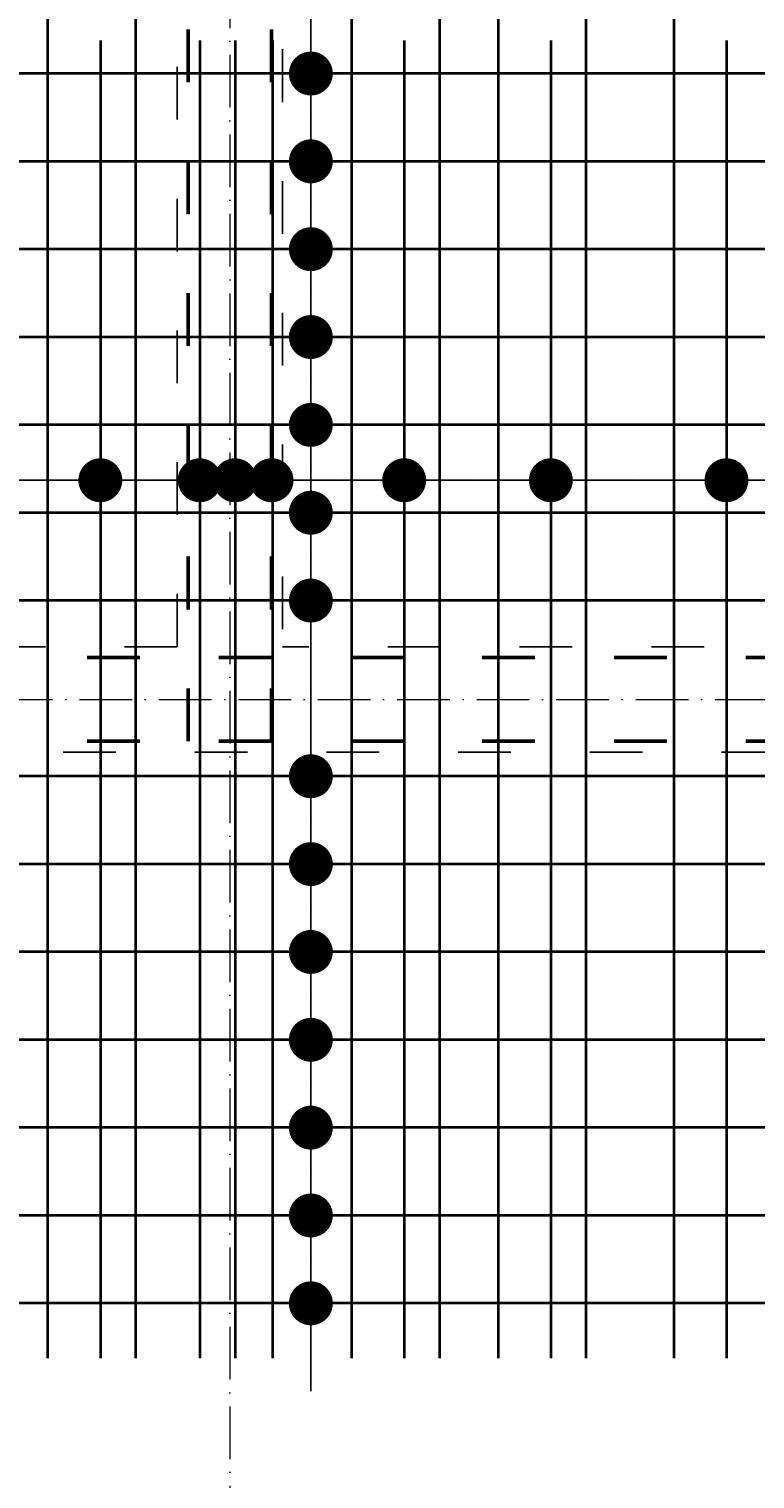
# Model space of a CAD drawing. Header units: millimetres. Extents: x 295948 to 312016, y 6878 to 18016.
# Tile 237 of 252: x 310283 to 310448, y 14522 to 14852. Entities that reach past the tile are written whole.
import ezdxf

# ---------------------------------------------------------------- set-up
doc = ezdxf.new("R2010")
doc.units = ezdxf.units.MM
doc.linetypes.add('ACAD_ISO03W100', pattern=[30, 12, -18])
doc.linetypes.add('ACAD_ISO10W100', pattern=[18, 12, -3, 0, -3])
for name, color, linetype, lineweight in [('konstrukcja wymiary', 1, 'Continuous', 13), ('osie', 5, 'ACAD_ISO10W100', 13), ('zbrojenie', 4, 'Continuous', 50), ('zbrojenie płyty', 141, 'Continuous', 35)]:
    doc.layers.add(name, color=color, linetype=linetype, lineweight=lineweight)
doc.layers.add('przerywane', color=6, linetype='ACAD_ISO03W100')
doc.styles.add('KONSTRUKCJA', font='romand.shx', dxfattribs={"oblique": 10})
doc.styles.get("Standard").update_dxf_attribs({"font": 'romand.shx', "oblique": 10})
doc.dimstyles.new('150', dxfattribs={"dimtxt": 10, "dimasz": 7, "dimexe": 1.25, "dimexo": 0.625, "dimgap": 3, "dimtad": 1, "dimdec": 0, "dimrnd": 0.5, "dimtxsty": 'KONSTRUKCJA', "dimblk": 'ARCHTICK', "dimcen": 2.5, "dimadec": 0, "dimazin": 0, "dimtfac": 1, "dimtdec": 0, "dimtix": 1, "dimtmove": 0, "dimatfit": 3, "dimfxl": 4, "dimfxlon": 1, "dimarcsym": 0})
doc.dimstyles.new('kropki', dxfattribs={"dimtxt": 0.001, "dimasz": 10, "dimexe": 1.25, "dimexo": 0.625, "dimgap": 1, "dimtad": 1, "dimtxsty": 'Standard', "dimblk": 'DOT', "dimcen": 2.5, "dimadec": 0, "dimazin": 0, "dimtfac": 1, "dimtmove": 0, "dimatfit": 3, "dimfxl": 1, "dimfxlon": 1, "dimarcsym": 0})

# ---------------------------------------------------------------- blocks, each defined once
blk = doc.blocks.new('_ArchTick')
at = {"color": 0, "linetype": 'ByBlock', "lineweight": 13, "const_width": 0.15}
blk.add_lwpolyline([(-0.5, -0.5), (0.5, 0.5)], dxfattribs=at)
blk = doc.blocks.new('*D916')
at = {"layer": 'Defpoints', "color": 0, "transparency": 16777216}
for p in [(310572.63, 15501.22), (309884.63, 14520.22), (310572.63, 14393.22)]:
    blk.add_point(p, dxfattribs=at)
at = {"layer": 'konstrukcja wymiary', "color": 0, "lineweight": -2, "transparency": 16777216}
for p, q in [((309884.63, 15497.22), (309884.63, 15502.47)), ((309884.63, 15501.22), (310572.63, 15501.22)), ((310572.63, 15497.22), (310572.63, 15502.47))]:
    blk.add_line(p, q, dxfattribs=at)
at = {"layer": 'konstrukcja wymiary', "color": 0, "lineweight": -2, "transparency": 16777216, "xscale": 7, "yscale": 7, "zscale": 7, "rotation": 180}
blk.add_blockref('_ArchTick', (309884.63, 15501.22), dxfattribs=at)
at = {"layer": 'konstrukcja wymiary', "color": 0, "lineweight": -2, "transparency": 16777216, "xscale": 7, "yscale": 7, "zscale": 7}
blk.add_blockref('_ArchTick', (310572.63, 15501.22), dxfattribs=at)
at = {"layer": 'konstrukcja wymiary', "color": 0, "transparency": 16777216, "insert": (310228.63, 15509.22), "char_height": 10, "attachment_point": 5, "style": 'KONSTRUKCJA'}
blk.add_mtext('688', dxfattribs=at)
blk = doc.blocks.new('_Dot')
at = {"color": 0, "linetype": 'ByBlock', "lineweight": -2}
blk.add_line((-0.5, 0), (-1, 0), dxfattribs=at)
at = {"color": 0, "linetype": 'ByBlock', "const_width": 0.5}
blk.add_lwpolyline([(-0.25, 0, 1), (0.25, 0, 1)], format="xyb", close=True, dxfattribs=at)
blk = doc.blocks.new('*D838')
at = {"layer": 'Defpoints', "color": 0, "transparency": 16777216}
for p in [(310338.13, 15141.72), (310338.13, 14841.72), (310347.08, 14841.72)]:
    blk.add_point(p, dxfattribs=at)
at = {"layer": 'konstrukcja wymiary', "color": 0, "lineweight": -2, "transparency": 16777216}
for p, q in [((310346.08, 15141.72), (310348.33, 15141.72)), ((310347.08, 15131.72), (310347.08, 14851.72)), ((310346.08, 14841.72), (310348.33, 14841.72))]:
    blk.add_line(p, q, dxfattribs=at)
at = {"layer": 'konstrukcja wymiary', "color": 0, "lineweight": -2, "transparency": 16777216, "xscale": 10, "yscale": 10, "zscale": 10}
for p, rotation in [((310347.08, 15141.72), 90), ((310347.08, 14841.72), 270)]:
    blk.add_blockref('_Dot', p, dxfattribs=dict(at, rotation=rotation))
at = {"layer": 'konstrukcja wymiary', "color": 0, "transparency": 16777216, "insert": (310346.08, 14991.72), "char_height": 0.001, "attachment_point": 5, "rotation": 90}
blk.add_mtext('300', dxfattribs=at)
blk = doc.blocks.new('*D839')
at = {"layer": 'Defpoints', "color": 0, "transparency": 16777216}
for p in [(310336.4, 14841.72), (310336.4, 14821.72), (310347.08, 14821.72)]:
    blk.add_point(p, dxfattribs=at)
at = {"layer": 'konstrukcja wymiary', "color": 0, "lineweight": -2, "transparency": 16777216}
for p, q in [((310347.08, 14851.72), (310347.08, 14861.72)), ((310346.08, 14841.72), (310348.33, 14841.72)), ((310347.08, 14841.72), (310347.08, 14821.72)), ((310346.08, 14821.72), (310348.33, 14821.72)), ((310347.08, 14811.72), (310347.08, 14801.72))]:
    blk.add_line(p, q, dxfattribs=at)
at = {"layer": 'konstrukcja wymiary', "color": 0, "lineweight": -2, "transparency": 16777216, "xscale": 10, "yscale": 10, "zscale": 10}
for p, rotation in [((310347.08, 14841.72), 270), ((310347.08, 14821.72), 90)]:
    blk.add_blockref('_Dot', p, dxfattribs=dict(at, rotation=rotation))
at = {"layer": 'konstrukcja wymiary', "color": 0, "transparency": 16777216, "insert": (310346.08, 14831.72), "char_height": 0.001, "attachment_point": 5, "rotation": 90}
blk.add_mtext('20', dxfattribs=at)
blk = doc.blocks.new('*D840')
at = {"layer": 'Defpoints', "color": 0, "transparency": 16777216}
for p in [(310336.4, 14821.72), (310336.4, 14801.72), (310347.08, 14801.72)]:
    blk.add_point(p, dxfattribs=at)
at = {"layer": 'konstrukcja wymiary', "color": 0, "lineweight": -2, "transparency": 16777216}
for p, q in [((310347.08, 14831.72), (310347.08, 14841.72)), ((310346.08, 14821.72), (310348.33, 14821.72)), ((310347.08, 14821.72), (310347.08, 14801.72)), ((310346.08, 14801.72), (310348.33, 14801.72)), ((310347.08, 14791.72), (310347.08, 14781.72))]:
    blk.add_line(p, q, dxfattribs=at)
at = {"layer": 'konstrukcja wymiary', "color": 0, "lineweight": -2, "transparency": 16777216, "xscale": 10, "yscale": 10, "zscale": 10}
for p, rotation in [((310347.08, 14821.72), 270), ((310347.08, 14801.72), 90)]:
    blk.add_blockref('_Dot', p, dxfattribs=dict(at, rotation=rotation))
at = {"layer": 'konstrukcja wymiary', "color": 0, "transparency": 16777216, "insert": (310346.08, 14811.72), "char_height": 0.001, "attachment_point": 5, "rotation": 90}
blk.add_mtext('20', dxfattribs=at)
blk = doc.blocks.new('*D841')
at = {"layer": 'Defpoints', "color": 0, "transparency": 16777216}
for p in [(310336.4, 14801.72), (310336.4, 14781.72), (310347.08, 14781.72)]:
    blk.add_point(p, dxfattribs=at)
at = {"layer": 'konstrukcja wymiary', "color": 0, "lineweight": -2, "transparency": 16777216}
for p, q in [((310347.08, 14811.72), (310347.08, 14821.72)), ((310346.08, 14801.72), (310348.33, 14801.72)), ((310347.08, 14801.72), (310347.08, 14781.72)), ((310346.08, 14781.72), (310348.33, 14781.72)), ((310347.08, 14771.72), (310347.08, 14761.72))]:
    blk.add_line(p, q, dxfattribs=at)
at = {"layer": 'konstrukcja wymiary', "color": 0, "lineweight": -2, "transparency": 16777216, "xscale": 10, "yscale": 10, "zscale": 10}
for p, rotation in [((310347.08, 14801.72), 270), ((310347.08, 14781.72), 90)]:
    blk.add_blockref('_Dot', p, dxfattribs=dict(at, rotation=rotation))
at = {"layer": 'konstrukcja wymiary', "color": 0, "transparency": 16777216, "insert": (310346.08, 14791.72), "char_height": 0.001, "attachment_point": 5, "rotation": 90}
blk.add_mtext('20', dxfattribs=at)
blk = doc.blocks.new('*D842')
at = {"layer": 'Defpoints', "color": 0, "transparency": 16777216}
for p in [(310336.4, 14781.72), (310336.4, 14761.72), (310347.08, 14761.72)]:
    blk.add_point(p, dxfattribs=at)
at = {"layer": 'konstrukcja wymiary', "color": 0, "lineweight": -2, "transparency": 16777216}
for p, q in [((310347.08, 14791.72), (310347.08, 14801.72)), ((310346.08, 14781.72), (310348.33, 14781.72)), ((310347.08, 14781.72), (310347.08, 14761.72)), ((310346.08, 14761.72), (310348.33, 14761.72)), ((310347.08, 14751.72), (310347.08, 14741.72))]:
    blk.add_line(p, q, dxfattribs=at)
at = {"layer": 'konstrukcja wymiary', "color": 0, "lineweight": -2, "transparency": 16777216, "xscale": 10, "yscale": 10, "zscale": 10}
for p, rotation in [((310347.08, 14781.72), 270), ((310347.08, 14761.72), 90)]:
    blk.add_blockref('_Dot', p, dxfattribs=dict(at, rotation=rotation))
at = {"layer": 'konstrukcja wymiary', "color": 0, "transparency": 16777216, "insert": (310346.08, 14771.72), "char_height": 0.001, "attachment_point": 5, "rotation": 90}
blk.add_mtext('20', dxfattribs=at)
blk = doc.blocks.new('*D843')
at = {"layer": 'Defpoints', "color": 0, "transparency": 16777216}
for p in [(310336.4, 14761.72), (310336.4, 14741.72), (310347.08, 14741.72)]:
    blk.add_point(p, dxfattribs=at)
at = {"layer": 'konstrukcja wymiary', "color": 0, "lineweight": -2, "transparency": 16777216}
for p, q in [((310347.08, 14771.72), (310347.08, 14781.72)), ((310346.08, 14761.72), (310348.33, 14761.72)), ((310347.08, 14761.72), (310347.08, 14741.72)), ((310346.08, 14741.72), (310348.33, 14741.72)), ((310347.08, 14731.72), (310347.08, 14721.72))]:
    blk.add_line(p, q, dxfattribs=at)
at = {"layer": 'konstrukcja wymiary', "color": 0, "lineweight": -2, "transparency": 16777216, "xscale": 10, "yscale": 10, "zscale": 10}
for p, rotation in [((310347.08, 14761.72), 270), ((310347.08, 14741.72), 90)]:
    blk.add_blockref('_Dot', p, dxfattribs=dict(at, rotation=rotation))
at = {"layer": 'konstrukcja wymiary', "color": 0, "transparency": 16777216, "insert": (310346.08, 14751.72), "char_height": 0.001, "attachment_point": 5, "rotation": 90}
blk.add_mtext('20', dxfattribs=at)
blk = doc.blocks.new('*D844')
at = {"layer": 'Defpoints', "color": 0, "transparency": 16777216}
for p in [(310336.4, 14741.72), (310336.4, 14721.72), (310347.08, 14721.72)]:
    blk.add_point(p, dxfattribs=at)
at = {"layer": 'konstrukcja wymiary', "color": 0, "lineweight": -2, "transparency": 16777216}
for p, q in [((310347.08, 14751.72), (310347.08, 14761.72)), ((310346.08, 14741.72), (310348.33, 14741.72)), ((310347.08, 14741.72), (310347.08, 14721.72)), ((310346.08, 14721.72), (310348.33, 14721.72)), ((310347.08, 14711.72), (310347.08, 14701.72))]:
    blk.add_line(p, q, dxfattribs=at)
at = {"layer": 'konstrukcja wymiary', "color": 0, "lineweight": -2, "transparency": 16777216, "xscale": 10, "yscale": 10, "zscale": 10}
for p, rotation in [((310347.08, 14741.72), 270), ((310347.08, 14721.72), 90)]:
    blk.add_blockref('_Dot', p, dxfattribs=dict(at, rotation=rotation))
at = {"layer": 'konstrukcja wymiary', "color": 0, "transparency": 16777216, "insert": (310346.08, 14731.72), "char_height": 0.001, "attachment_point": 5, "rotation": 90}
blk.add_mtext('20', dxfattribs=at)
blk = doc.blocks.new('*D845')
at = {"layer": 'Defpoints', "color": 0, "transparency": 16777216}
for p in [(310336.4, 14721.72), (310336.4, 14681.72), (310347.08, 14681.72)]:
    blk.add_point(p, dxfattribs=at)
at = {"layer": 'konstrukcja wymiary', "color": 0, "lineweight": -2, "transparency": 16777216}
for p, q in [((310346.08, 14721.72), (310348.33, 14721.72)), ((310347.08, 14711.72), (310347.08, 14691.72)), ((310346.08, 14681.72), (310348.33, 14681.72))]:
    blk.add_line(p, q, dxfattribs=at)
at = {"layer": 'konstrukcja wymiary', "color": 0, "lineweight": -2, "transparency": 16777216, "xscale": 10, "yscale": 10, "zscale": 10}
for p, rotation in [((310347.08, 14721.72), 90), ((310347.08, 14681.72), 270)]:
    blk.add_blockref('_Dot', p, dxfattribs=dict(at, rotation=rotation))
at = {"layer": 'konstrukcja wymiary', "color": 0, "transparency": 16777216, "insert": (310346.08, 14701.72), "char_height": 0.001, "attachment_point": 5, "rotation": 90}
blk.add_mtext('40', dxfattribs=at)
blk = doc.blocks.new('*D846')
at = {"layer": 'Defpoints', "color": 0, "transparency": 16777216}
for p in [(310336.4, 14681.72), (310336.4, 14661.72), (310347.08, 14661.72)]:
    blk.add_point(p, dxfattribs=at)
at = {"layer": 'konstrukcja wymiary', "color": 0, "lineweight": -2, "transparency": 16777216}
for p, q in [((310347.08, 14691.72), (310347.08, 14701.72)), ((310346.08, 14681.72), (310348.33, 14681.72)), ((310347.08, 14681.72), (310347.08, 14661.72)), ((310346.08, 14661.72), (310348.33, 14661.72)), ((310347.08, 14651.72), (310347.08, 14641.72))]:
    blk.add_line(p, q, dxfattribs=at)
at = {"layer": 'konstrukcja wymiary', "color": 0, "lineweight": -2, "transparency": 16777216, "xscale": 10, "yscale": 10, "zscale": 10}
for p, rotation in [((310347.08, 14681.72), 270), ((310347.08, 14661.72), 90)]:
    blk.add_blockref('_Dot', p, dxfattribs=dict(at, rotation=rotation))
at = {"layer": 'konstrukcja wymiary', "color": 0, "transparency": 16777216, "insert": (310346.08, 14671.72), "char_height": 0.001, "attachment_point": 5, "rotation": 90}
blk.add_mtext('20', dxfattribs=at)
blk = doc.blocks.new('*D847')
at = {"layer": 'Defpoints', "color": 0, "transparency": 16777216}
for p in [(310336.4, 14661.72), (310336.4, 14641.72), (310347.08, 14641.72)]:
    blk.add_point(p, dxfattribs=at)
at = {"layer": 'konstrukcja wymiary', "color": 0, "lineweight": -2, "transparency": 16777216}
for p, q in [((310347.08, 14671.72), (310347.08, 14681.72)), ((310346.08, 14661.72), (310348.33, 14661.72)), ((310347.08, 14661.72), (310347.08, 14641.72)), ((310346.08, 14641.72), (310348.33, 14641.72)), ((310347.08, 14631.72), (310347.08, 14621.72))]:
    blk.add_line(p, q, dxfattribs=at)
at = {"layer": 'konstrukcja wymiary', "color": 0, "lineweight": -2, "transparency": 16777216, "xscale": 10, "yscale": 10, "zscale": 10}
for p, rotation in [((310347.08, 14661.72), 270), ((310347.08, 14641.72), 90)]:
    blk.add_blockref('_Dot', p, dxfattribs=dict(at, rotation=rotation))
at = {"layer": 'konstrukcja wymiary', "color": 0, "transparency": 16777216, "insert": (310346.08, 14651.72), "char_height": 0.001, "attachment_point": 5, "rotation": 90}
blk.add_mtext('20', dxfattribs=at)
blk = doc.blocks.new('*D848')
at = {"layer": 'Defpoints', "color": 0, "transparency": 16777216}
for p in [(310336.4, 14641.72), (310336.4, 14621.72), (310347.08, 14621.72)]:
    blk.add_point(p, dxfattribs=at)
at = {"layer": 'konstrukcja wymiary', "color": 0, "lineweight": -2, "transparency": 16777216}
for p, q in [((310347.08, 14651.72), (310347.08, 14661.72)), ((310346.08, 14641.72), (310348.33, 14641.72)), ((310347.08, 14641.72), (310347.08, 14621.72)), ((310346.08, 14621.72), (310348.33, 14621.72)), ((310347.08, 14611.72), (310347.08, 14601.72))]:
    blk.add_line(p, q, dxfattribs=at)
at = {"layer": 'konstrukcja wymiary', "color": 0, "lineweight": -2, "transparency": 16777216, "xscale": 10, "yscale": 10, "zscale": 10}
for p, rotation in [((310347.08, 14641.72), 270), ((310347.08, 14621.72), 90)]:
    blk.add_blockref('_Dot', p, dxfattribs=dict(at, rotation=rotation))
at = {"layer": 'konstrukcja wymiary', "color": 0, "transparency": 16777216, "insert": (310346.08, 14631.72), "char_height": 0.001, "attachment_point": 5, "rotation": 90}
blk.add_mtext('20', dxfattribs=at)
blk = doc.blocks.new('*D849')
at = {"layer": 'Defpoints', "color": 0, "transparency": 16777216}
for p in [(310336.4, 14621.72), (310336.4, 14601.72), (310347.08, 14601.72)]:
    blk.add_point(p, dxfattribs=at)
at = {"layer": 'konstrukcja wymiary', "color": 0, "lineweight": -2, "transparency": 16777216}
for p, q in [((310347.08, 14631.72), (310347.08, 14641.72)), ((310346.08, 14621.72), (310348.33, 14621.72)), ((310347.08, 14621.72), (310347.08, 14601.72)), ((310346.08, 14601.72), (310348.33, 14601.72)), ((310347.08, 14591.72), (310347.08, 14581.72))]:
    blk.add_line(p, q, dxfattribs=at)
at = {"layer": 'konstrukcja wymiary', "color": 0, "lineweight": -2, "transparency": 16777216, "xscale": 10, "yscale": 10, "zscale": 10}
for p, rotation in [((310347.08, 14621.72), 270), ((310347.08, 14601.72), 90)]:
    blk.add_blockref('_Dot', p, dxfattribs=dict(at, rotation=rotation))
at = {"layer": 'konstrukcja wymiary', "color": 0, "transparency": 16777216, "insert": (310346.08, 14611.72), "char_height": 0.001, "attachment_point": 5, "rotation": 90}
blk.add_mtext('20', dxfattribs=at)
blk = doc.blocks.new('*D850')
at = {"layer": 'Defpoints', "color": 0, "transparency": 16777216}
for p in [(310336.4, 14601.72), (310336.4, 14581.72), (310347.08, 14581.72)]:
    blk.add_point(p, dxfattribs=at)
at = {"layer": 'konstrukcja wymiary', "color": 0, "lineweight": -2, "transparency": 16777216}
for p, q in [((310347.08, 14611.72), (310347.08, 14621.72)), ((310346.08, 14601.72), (310348.33, 14601.72)), ((310347.08, 14601.72), (310347.08, 14581.72)), ((310346.08, 14581.72), (310348.33, 14581.72)), ((310347.08, 14571.72), (310347.08, 14561.72))]:
    blk.add_line(p, q, dxfattribs=at)
at = {"layer": 'konstrukcja wymiary', "color": 0, "lineweight": -2, "transparency": 16777216, "xscale": 10, "yscale": 10, "zscale": 10}
for p, rotation in [((310347.08, 14601.72), 270), ((310347.08, 14581.72), 90)]:
    blk.add_blockref('_Dot', p, dxfattribs=dict(at, rotation=rotation))
at = {"layer": 'konstrukcja wymiary', "color": 0, "transparency": 16777216, "insert": (310346.08, 14591.72), "char_height": 0.001, "attachment_point": 5, "rotation": 90}
blk.add_mtext('20', dxfattribs=at)
blk = doc.blocks.new('*D851')
at = {"layer": 'Defpoints', "color": 0, "transparency": 16777216}
for p in [(310336.4, 14581.72), (310336.4, 14561.72), (310347.08, 14561.72)]:
    blk.add_point(p, dxfattribs=at)
at = {"layer": 'konstrukcja wymiary', "color": 0, "lineweight": -2, "transparency": 16777216}
for p, q in [((310347.08, 14591.72), (310347.08, 14601.72)), ((310346.08, 14581.72), (310348.33, 14581.72)), ((310347.08, 14581.72), (310347.08, 14561.72)), ((310346.08, 14561.72), (310348.33, 14561.72)), ((310347.08, 14551.72), (310347.08, 14541.72))]:
    blk.add_line(p, q, dxfattribs=at)
at = {"layer": 'konstrukcja wymiary', "color": 0, "lineweight": -2, "transparency": 16777216, "xscale": 10, "yscale": 10, "zscale": 10}
for p, rotation in [((310347.08, 14581.72), 270), ((310347.08, 14561.72), 90)]:
    blk.add_blockref('_Dot', p, dxfattribs=dict(at, rotation=rotation))
at = {"layer": 'konstrukcja wymiary', "color": 0, "transparency": 16777216, "insert": (310346.08, 14571.72), "char_height": 0.001, "attachment_point": 5, "rotation": 90}
blk.add_mtext('20', dxfattribs=at)
blk = doc.blocks.new('*D1340')
at = {"layer": 'Defpoints', "color": 0, "transparency": 16777216}
for p in [(310299.13, 14749.11), (310259.13, 14741.72), (310299.13, 14721.72)]:
    blk.add_point(p, dxfattribs=at)
at = {"layer": 'konstrukcja wymiary', "color": 0, "lineweight": -2, "transparency": 16777216}
for p, q in [((310259.13, 14748.11), (310259.13, 14750.36)), ((310299.13, 14748.11), (310299.13, 14750.36)), ((310269.13, 14749.11), (310289.13, 14749.11))]:
    blk.add_line(p, q, dxfattribs=at)
at = {"layer": 'konstrukcja wymiary', "color": 0, "lineweight": -2, "transparency": 16777216, "xscale": 10, "yscale": 10, "zscale": 10, "rotation": 180}
blk.add_blockref('_Dot', (310259.13, 14749.11), dxfattribs=at)
at = {"layer": 'konstrukcja wymiary', "color": 0, "lineweight": -2, "transparency": 16777216, "xscale": 10, "yscale": 10, "zscale": 10}
blk.add_blockref('_Dot', (310299.13, 14749.11), dxfattribs=at)
at = {"layer": 'konstrukcja wymiary', "color": 0, "transparency": 16777216, "insert": (310279.13, 14750.11), "char_height": 0.001, "attachment_point": 5}
blk.add_mtext('40', dxfattribs=at)
blk = doc.blocks.new('*D1341')
at = {"layer": 'Defpoints', "color": 0, "transparency": 16777216}
for p in [(310321.77, 14749.11), (310299.13, 14721.72), (310321.77, 14721.72)]:
    blk.add_point(p, dxfattribs=at)
at = {"layer": 'konstrukcja wymiary', "color": 0, "lineweight": -2, "transparency": 16777216}
for p, q in [((310299.13, 14748.11), (310299.13, 14750.36)), ((310321.77, 14748.11), (310321.77, 14750.36)), ((310309.13, 14749.11), (310311.77, 14749.11))]:
    blk.add_line(p, q, dxfattribs=at)
at = {"layer": 'konstrukcja wymiary', "color": 0, "lineweight": -2, "transparency": 16777216, "xscale": 10, "yscale": 10, "zscale": 10, "rotation": 180}
blk.add_blockref('_Dot', (310299.13, 14749.11), dxfattribs=at)
at = {"layer": 'konstrukcja wymiary', "color": 0, "lineweight": -2, "transparency": 16777216, "xscale": 10, "yscale": 10, "zscale": 10}
blk.add_blockref('_Dot', (310321.77, 14749.11), dxfattribs=at)
at = {"layer": 'konstrukcja wymiary', "color": 0, "transparency": 16777216, "insert": (310310.45, 14750.11), "char_height": 0.001, "attachment_point": 5}
blk.add_mtext('22,64', dxfattribs=at)
blk = doc.blocks.new('*D1342')
at = {"layer": 'Defpoints', "color": 0, "transparency": 16777216}
for p in [(310329.81, 14749.11), (310321.77, 14721.72), (310329.81, 14721.72)]:
    blk.add_point(p, dxfattribs=at)
at = {"layer": 'konstrukcja wymiary', "color": 0, "lineweight": -2, "transparency": 16777216}
for p, q in [((310321.77, 14748.11), (310321.77, 14750.36)), ((310329.81, 14748.11), (310329.81, 14750.36)), ((310311.77, 14749.11), (310301.77, 14749.11)), ((310321.77, 14749.11), (310329.81, 14749.11)), ((310339.81, 14749.11), (310349.81, 14749.11))]:
    blk.add_line(p, q, dxfattribs=at)
at = {"layer": 'konstrukcja wymiary', "color": 0, "lineweight": -2, "transparency": 16777216, "xscale": 10, "yscale": 10, "zscale": 10}
blk.add_blockref('_Dot', (310321.77, 14749.11), dxfattribs=at)
at = {"layer": 'konstrukcja wymiary', "color": 0, "lineweight": -2, "transparency": 16777216, "xscale": 10, "yscale": 10, "zscale": 10, "rotation": 180}
blk.add_blockref('_Dot', (310329.81, 14749.11), dxfattribs=at)
at = {"layer": 'konstrukcja wymiary', "color": 0, "transparency": 16777216, "insert": (310325.79, 14750.11), "char_height": 0.001, "attachment_point": 5}
blk.add_mtext('8,04', dxfattribs=at)
blk = doc.blocks.new('*D1329')
at = {"layer": 'Defpoints', "color": 0, "transparency": 16777216}
for p in [(310338.13, 14749.11), (310329.81, 14721.72), (310338.13, 14721.72)]:
    blk.add_point(p, dxfattribs=at)
at = {"layer": 'konstrukcja wymiary', "color": 0, "lineweight": -2, "transparency": 16777216}
for p, q in [((310329.81, 14748.11), (310329.81, 14750.36)), ((310338.13, 14748.11), (310338.13, 14750.36)), ((310319.81, 14749.11), (310309.81, 14749.11)), ((310329.81, 14749.11), (310338.13, 14749.11)), ((310348.13, 14749.11), (310358.13, 14749.11))]:
    blk.add_line(p, q, dxfattribs=at)
at = {"layer": 'konstrukcja wymiary', "color": 0, "lineweight": -2, "transparency": 16777216, "xscale": 10, "yscale": 10, "zscale": 10}
blk.add_blockref('_Dot', (310329.81, 14749.11), dxfattribs=at)
at = {"layer": 'konstrukcja wymiary', "color": 0, "lineweight": -2, "transparency": 16777216, "xscale": 10, "yscale": 10, "zscale": 10, "rotation": 180}
blk.add_blockref('_Dot', (310338.13, 14749.11), dxfattribs=at)
at = {"layer": 'konstrukcja wymiary', "color": 0, "transparency": 16777216, "insert": (310333.97, 14750.11), "char_height": 0.001, "attachment_point": 5}
blk.add_mtext('8,32', dxfattribs=at)
blk = doc.blocks.new('*D1330')
at = {"layer": 'Defpoints', "color": 0, "transparency": 16777216}
for p in [(310368.34, 14749.11), (310338.13, 14721.72), (310368.34, 14721.72)]:
    blk.add_point(p, dxfattribs=at)
at = {"layer": 'konstrukcja wymiary', "color": 0, "lineweight": -2, "transparency": 16777216}
for p, q in [((310338.13, 14748.11), (310338.13, 14750.36)), ((310368.34, 14748.11), (310368.34, 14750.36)), ((310348.13, 14749.11), (310358.34, 14749.11))]:
    blk.add_line(p, q, dxfattribs=at)
at = {"layer": 'konstrukcja wymiary', "color": 0, "lineweight": -2, "transparency": 16777216, "xscale": 10, "yscale": 10, "zscale": 10, "rotation": 180}
blk.add_blockref('_Dot', (310338.13, 14749.11), dxfattribs=at)
at = {"layer": 'konstrukcja wymiary', "color": 0, "lineweight": -2, "transparency": 16777216, "xscale": 10, "yscale": 10, "zscale": 10}
blk.add_blockref('_Dot', (310368.34, 14749.11), dxfattribs=at)
at = {"layer": 'konstrukcja wymiary', "color": 0, "transparency": 16777216, "insert": (310353.24, 14750.11), "char_height": 0.001, "attachment_point": 5}
blk.add_mtext('30,21', dxfattribs=at)
blk = doc.blocks.new('*D1331')
at = {"layer": 'Defpoints', "color": 0, "transparency": 16777216}
for p in [(310401.74, 14749.11), (310368.34, 14721.72), (310401.74, 14721.72)]:
    blk.add_point(p, dxfattribs=at)
at = {"layer": 'konstrukcja wymiary', "color": 0, "lineweight": -2, "transparency": 16777216}
for p, q in [((310368.34, 14748.11), (310368.34, 14750.36)), ((310401.74, 14748.11), (310401.74, 14750.36)), ((310378.34, 14749.11), (310391.74, 14749.11))]:
    blk.add_line(p, q, dxfattribs=at)
at = {"layer": 'konstrukcja wymiary', "color": 0, "lineweight": -2, "transparency": 16777216, "xscale": 10, "yscale": 10, "zscale": 10, "rotation": 180}
blk.add_blockref('_Dot', (310368.34, 14749.11), dxfattribs=at)
at = {"layer": 'konstrukcja wymiary', "color": 0, "lineweight": -2, "transparency": 16777216, "xscale": 10, "yscale": 10, "zscale": 10}
blk.add_blockref('_Dot', (310401.74, 14749.11), dxfattribs=at)
at = {"layer": 'konstrukcja wymiary', "color": 0, "transparency": 16777216, "insert": (310385.04, 14750.11), "char_height": 0.001, "attachment_point": 5}
blk.add_mtext('33,4', dxfattribs=at)
blk = doc.blocks.new('*D1332')
at = {"layer": 'Defpoints', "color": 0, "transparency": 16777216}
for p in [(310441.74, 14749.11), (310401.74, 14721.72), (310441.74, 14721.72)]:
    blk.add_point(p, dxfattribs=at)
at = {"layer": 'konstrukcja wymiary', "color": 0, "lineweight": -2, "transparency": 16777216}
for p, q in [((310401.74, 14748.11), (310401.74, 14750.36)), ((310441.74, 14748.11), (310441.74, 14750.36)), ((310411.74, 14749.11), (310431.74, 14749.11))]:
    blk.add_line(p, q, dxfattribs=at)
at = {"layer": 'konstrukcja wymiary', "color": 0, "lineweight": -2, "transparency": 16777216, "xscale": 10, "yscale": 10, "zscale": 10, "rotation": 180}
blk.add_blockref('_Dot', (310401.74, 14749.11), dxfattribs=at)
at = {"layer": 'konstrukcja wymiary', "color": 0, "lineweight": -2, "transparency": 16777216, "xscale": 10, "yscale": 10, "zscale": 10}
blk.add_blockref('_Dot', (310441.74, 14749.11), dxfattribs=at)
at = {"layer": 'konstrukcja wymiary', "color": 0, "transparency": 16777216, "insert": (310421.74, 14750.11), "char_height": 0.001, "attachment_point": 5}
blk.add_mtext('40', dxfattribs=at)
blk = doc.blocks.new('*D1333')
at = {"layer": 'Defpoints', "color": 0, "transparency": 16777216}
for p in [(310478.65, 14749.11), (310441.74, 14721.72), (310478.65, 14721.72)]:
    blk.add_point(p, dxfattribs=at)
at = {"layer": 'konstrukcja wymiary', "color": 0, "lineweight": -2, "transparency": 16777216}
for p, q in [((310441.74, 14748.11), (310441.74, 14750.36)), ((310478.65, 14748.11), (310478.65, 14750.36)), ((310451.74, 14749.11), (310468.65, 14749.11))]:
    blk.add_line(p, q, dxfattribs=at)
at = {"layer": 'konstrukcja wymiary', "color": 0, "lineweight": -2, "transparency": 16777216, "xscale": 10, "yscale": 10, "zscale": 10, "rotation": 180}
blk.add_blockref('_Dot', (310441.74, 14749.11), dxfattribs=at)
at = {"layer": 'konstrukcja wymiary', "color": 0, "lineweight": -2, "transparency": 16777216, "xscale": 10, "yscale": 10, "zscale": 10}
blk.add_blockref('_Dot', (310478.65, 14749.11), dxfattribs=at)
at = {"layer": 'konstrukcja wymiary', "color": 0, "transparency": 16777216, "insert": (310460.2, 14750.11), "char_height": 0.001, "attachment_point": 5}
blk.add_mtext('36,91', dxfattribs=at)

msp = doc.modelspace()

# ---------------------------------------------------------------- linework, layer by layer
at = {"layer": 'osie'}
for p, q in [((310328.631, 15606.148), (310328.631, 13976.332)), ((308773.963, 14699.224), (310778.683, 14699.224))]:
    msp.add_line(p, q, dxfattribs=at)
at = {"layer": 'przerywane'}
for p, q in [((310316.631, 14711.224), (310316.631, 15267.224)), ((310340.631, 15267.224), (310340.631, 14711.224)), ((310316.631, 14711.224), (310100.631, 14711.224)), ((310736.631, 14711.224), (310340.631, 14711.224)), ((310140.631, 14687.224), (310736.748, 14687.224))]:
    msp.add_line(p, q, dxfattribs=at)
at = {"layer": 'zbrojenie', "linetype": 'ACAD_ISO03W100'}
for p, q in [((310319.131, 14689.724), (310319.131, 15288.724)), ((310338.131, 14689.724), (310338.131, 15288.724)), ((310758.131, 14708.724), (308979.131, 14708.724)), ((310758.131, 14689.724), (308979.131, 14689.724))]:
    msp.add_line(p, q, dxfattribs=at)
at = {"layer": 'zbrojenie płyty'}
for p, q in [((310376.344, 15438.724), (310376.344, 14549.224)), ((310389.744, 15438.724), (310389.744, 14549.224)), ((310409.744, 15438.724), (310409.744, 14549.224)), ((310429.744, 15438.724), (310429.744, 14549.224)), ((310287.131, 15288.724), (310287.131, 14549.224)), ((310307.131, 15288.724), (310307.131, 14549.224)), ((310356.344, 15288.724), (310356.344, 14549.224)), ((310299.131, 14849.224), (310299.131, 14549.224)), ((310321.766, 14849.224), (310321.766, 14549.224)), ((310329.811, 14849.224), (310329.811, 14549.224)), ((310338.344, 14849.224), (310338.344, 14549.224)), ((310368.344, 14849.224), (310368.344, 14549.224)), ((310401.744, 14849.224), (310401.744, 14549.224)), ((310441.744, 14849.224), (310441.744, 14549.224)), ((310758.131, 14841.724), (309838.631, 14841.724)), ((310758.131, 14821.724), (309838.631, 14821.724)), ((310758.131, 14801.724), (309838.631, 14801.724)), ((310758.131, 14781.724), (309838.631, 14781.724)), ((310758.131, 14761.724), (309838.631, 14761.724)), ((310758.131, 14741.724), (309838.631, 14741.724)), ((310758.131, 14721.724), (309838.631, 14721.724)), ((310760.131, 14681.724), (309840.631, 14681.724)), ((310760.131, 14661.724), (309840.631, 14661.724)), ((310760.131, 14641.724), (309840.631, 14641.724)), ((310760.131, 14621.724), (309840.631, 14621.724)), ((310760.131, 14601.724), (309840.631, 14601.724)), ((310760.131, 14581.724), (309840.631, 14581.724)), ((310760.131, 14561.724), (309840.631, 14561.724))]:
    msp.add_line(p, q, dxfattribs=at)

# ---------------------------------------------------------------- dimensions: what is measured, and where the dimension line sits
at = {"layer": 'konstrukcja wymiary'}
for base, p1, p2, dimstyle, picture, middle in [((310572.631, 15501.224), (309884.631, 14520.224), (310572.631, 14393.224), '150', '*D916', (310228.631, 15509.224)), ((310299.131, 14749.109), (310259.131, 14741.724), (310299.131, 14721.724), 'kropki', '*D1340', (310279.131, 14750.109)), ((310321.7663, 14749.1088), (310299.1311, 14721.7237), (310321.7663, 14721.7237), 'kropki', '*D1341', (310310.4487, 14750.1094)), ((310329.8111, 14749.1088), (310321.7663, 14721.7237), (310329.8111, 14721.7237), 'kropki', '*D1342', (310325.7887, 14750.1094)), ((310338.131, 14749.109), (310329.811, 14721.724), (310338.131, 14721.724), 'kropki', '*D1329', (310333.971, 14750.109)), ((310368.344, 14749.109), (310338.131, 14721.724), (310368.344, 14721.724), 'kropki', '*D1330', (310353.238, 14750.109)), ((310401.744, 14749.109), (310368.344, 14721.724), (310401.744, 14721.724), 'kropki', '*D1331', (310385.044, 14750.109)), ((310441.744, 14749.109), (310401.744, 14721.724), (310441.744, 14721.724), 'kropki', '*D1332', (310421.744, 14750.109)), ((310478.65, 14749.109), (310441.744, 14721.724), (310478.65, 14721.724), 'kropki', '*D1333', (310460.197, 14750.109))]:
    dim = msp.add_linear_dim(base=base, p1=p1, p2=p2, dimstyle=dimstyle, override={"dimtmove": 1}, dxfattribs=at)
    dim.commit()
    dim.dimension.update_dxf_attribs({"geometry": picture, "text_midpoint": middle})
for base, p1, p2, picture, middle in [((310347.076, 14841.724), (310338.131, 15141.724), (310338.131, 14841.724), '*D838', (310346.076, 14991.724)), ((310347.076, 14821.724), (310336.402, 14841.724), (310336.402, 14821.724), '*D839', (310346.076, 14831.724)), ((310347.076, 14801.724), (310336.402, 14821.724), (310336.402, 14801.724), '*D840', (310346.076, 14811.724)), ((310347.076, 14781.724), (310336.402, 14801.724), (310336.402, 14781.724), '*D841', (310346.076, 14791.724)), ((310347.076, 14761.724), (310336.402, 14781.724), (310336.402, 14761.724), '*D842', (310346.076, 14771.724)), ((310347.076, 14741.724), (310336.402, 14761.724), (310336.402, 14741.724), '*D843', (310346.076, 14751.724)), ((310347.076, 14721.724), (310336.402, 14741.724), (310336.402, 14721.724), '*D844', (310346.076, 14731.724)), ((310347.076, 14681.724), (310336.402, 14721.724), (310336.402, 14681.724), '*D845', (310346.076, 14701.724)), ((310347.076, 14661.724), (310336.402, 14681.724), (310336.402, 14661.724), '*D846', (310346.076, 14671.724)), ((310347.076, 14641.724), (310336.402, 14661.724), (310336.402, 14641.724), '*D847', (310346.076, 14651.724)), ((310347.076, 14621.724), (310336.402, 14641.724), (310336.402, 14621.724), '*D848', (310346.076, 14631.724)), ((310347.076, 14601.724), (310336.402, 14621.724), (310336.402, 14601.724), '*D849', (310346.076, 14611.724)), ((310347.076, 14581.724), (310336.402, 14601.724), (310336.402, 14581.724), '*D850', (310346.076, 14591.724)), ((310347.076, 14561.724), (310336.402, 14581.724), (310336.402, 14561.724), '*D851', (310346.076, 14571.724))]:
    dim = msp.add_linear_dim(base=base, p1=p1, p2=p2, angle=90, dimstyle='kropki', override={"dimtmove": 1}, dxfattribs=at)
    dim.commit()
    dim.dimension.update_dxf_attribs({"geometry": picture, "text_midpoint": middle})

doc.saveas('drawing.dxf')
